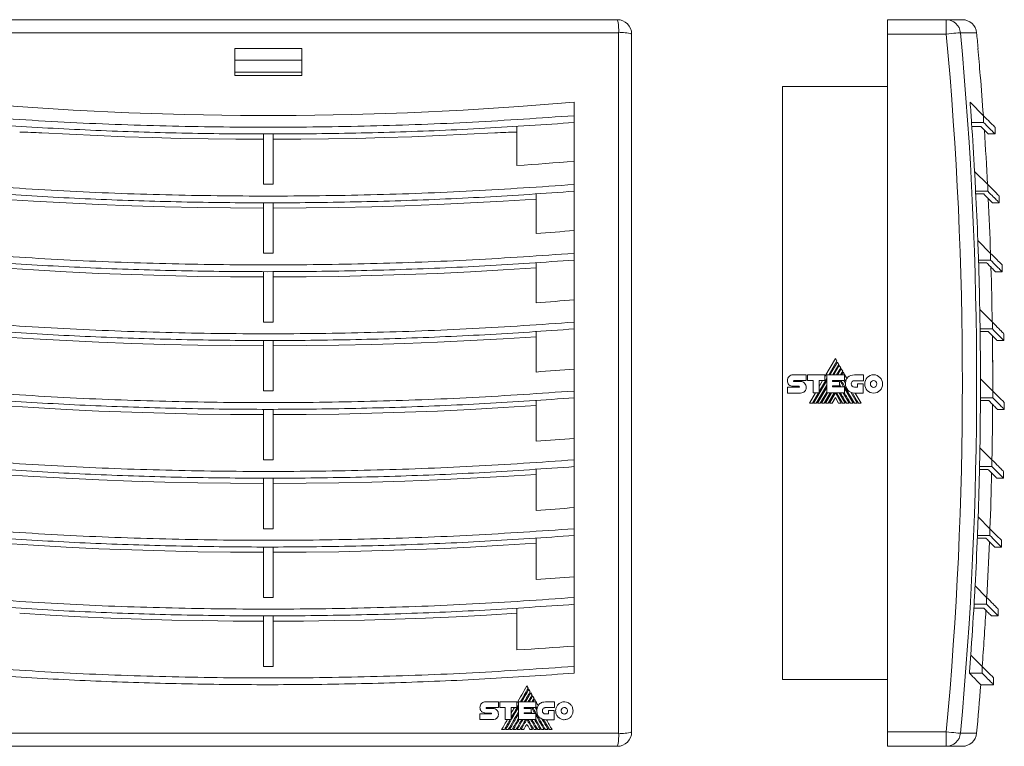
# Model space of a CAD drawing. Header units: millimetres. Extents: x 45 to 362, y 43 to 277.
# Tile 5 of 5: x 156 to 362, y 125 to 277. Entities that reach past the tile are written whole.
import ezdxf

# ---------------------------------------------------------------- set-up
doc = ezdxf.new("R2010")
doc.units = ezdxf.units.MM
doc.linetypes.add('PHANTOM', pattern=[12.7, 6.35, -1.27, 1.27, -1.27, 1.27, -1.27])
doc.layers.add('___VS___', color=7, linetype='Continuous', lineweight=15)

msp = doc.modelspace()

# ---------------------------------------------------------------- linework, layer by layer
at = {"color": 7, "linetype": 'Continuous', "lineweight": 15}
for p, q in [((135.32, 276.69), (281.32, 276.69)), ((337.85, 276.69), (350.13, 276.69)), ((337.85, 273.69), (337.85, 276.69)), ((350.13, 273.69), (350.13, 276.69)), ((350.13, 276.69), (353.5, 276.69)), ((281.6, 273.97), (135.05, 273.97)), ((281.6, 127.42), (281.6, 273.97)), ((284.32, 273.69), (284.32, 127.69)), ((350.13, 273.69), (337.85, 273.69)), ((337.85, 273.69), (337.85, 127.69)), ((215.32, 270.69), (201.32, 270.69)), ((201.32, 270.69), (201.32, 265.04)), ((215.32, 265.04), (215.32, 270.69)), ((356.78, 270.69), (356.75, 270.69)), ((201.32, 268.19), (215.32, 268.19)), ((215.32, 265.69), (201.32, 265.69)), ((315.85, 262.69), (337.85, 262.69)), ((315.85, 138.69), (315.85, 262.69)), ((272.32, 259.42), (272.32, 256.61)), ((355.12, 259.42), (357.93, 256.61)), ((272.32, 256.61), (272.32, 255.18)), ((357.93, 256.61), (357.93, 255.2)), ((260.32, 254.4), (260.32, 246.16)), ((272.32, 244.96), (272.32, 255.21)), ((357.93, 255.2), (355.42, 255.2)), ((360.34, 252.78), (360.34, 254.2)), ((207.32, 252.83), (207.32, 242.25)), ((209.32, 242.25), (209.32, 252.82)), ((358.92, 252.78), (360.34, 252.78)), ((272.32, 244.96), (272.32, 242.21)), ((356.05, 244.96), (358.8, 242.21)), ((272.32, 242.21), (272.32, 240.8)), ((358.8, 242.21), (358.8, 240.8)), ((264.32, 240.23), (264.32, 231.96)), ((272.32, 230.5), (272.32, 240.8)), ((358.8, 240.8), (356.27, 240.8)), ((356.3, 240.23), (357.96, 240.23)), ((361.22, 238.38), (361.22, 239.8)), ((207.32, 238.43), (207.32, 227.84)), ((209.32, 227.84), (209.32, 238.43)), ((359.75, 238.38), (361.22, 238.38)), ((272.32, 230.5), (272.32, 227.81)), ((356.73, 230.5), (359.42, 227.81)), ((272.32, 227.81), (272.32, 226.4)), ((359.42, 227.81), (359.42, 226.4)), ((264.32, 225.83), (264.32, 217.48)), ((272.32, 216.04), (272.32, 226.4)), ((359.42, 226.4), (356.87, 226.4)), ((356.89, 225.83), (358.57, 225.83)), ((361.83, 223.98), (361.83, 225.4)), ((207.32, 224.03), (207.32, 213.43)), ((209.32, 213.43), (209.32, 224.03)), ((360.37, 223.98), (361.83, 223.98)), ((272.32, 216.04), (272.32, 213.41)), ((357.13, 216.04), (359.77, 213.41)), ((272.32, 213.41), (272.32, 212)), ((359.77, 213.41), (359.77, 212)), ((264.32, 211.43), (264.32, 202.99)), ((272.32, 201.59), (272.32, 212)), ((359.77, 212), (357.2, 212)), ((357.21, 211.43), (358.92, 211.43)), ((362.18, 209.58), (362.18, 211)), ((207.32, 209.63), (207.32, 199.03)), ((209.32, 199.03), (209.32, 209.63)), ((360.72, 209.58), (362.18, 209.58)), ((326.93, 205.8), (324.75, 202.03)), ((325.55, 202.4), (327.22, 205.3)), ((327.35, 205.08), (325.81, 202.4)), ((326.38, 202.4), (327.64, 204.59)), ((327.76, 204.36), (326.63, 202.4)), ((327.22, 205.3), (326.93, 205.8)), ((327.64, 204.59), (327.35, 205.08)), ((328.05, 203.87), (327.76, 204.36)), ((318.1, 202.42), (320.84, 202.42)), ((320.84, 202.42), (320.84, 201.2)), ((321.11, 201.2), (321.11, 202.41)), ((321.11, 202.41), (324.75, 202.41)), ((324.75, 202.41), (324.75, 201.21)), ((325.12, 198.64), (325.12, 202.4)), ((325.12, 202.4), (328.84, 202.4)), ((327.2, 202.4), (328.05, 203.87)), ((328.18, 203.65), (327.46, 202.4)), ((328.04, 202.4), (328.47, 203.14)), ((328.47, 203.14), (328.18, 203.65)), ((328.59, 202.93), (328.29, 202.4)), ((329.35, 201.61), (328.59, 202.93)), ((328.84, 202.4), (328.84, 201.19)), ((330.91, 202.39), (332.82, 202.39)), ((332.82, 202.39), (332.82, 201.17)), ((272.32, 201.59), (272.32, 199.01)), ((316.9, 201.19), (316.9, 201.19)), ((316.9, 199.79), (319.31, 199.79)), ((319.31, 200), (318.11, 200)), ((318.26, 201.2), (320.84, 201.2)), ((318.27, 201.01), (319.66, 201.01)), ((322.3, 201.2), (321.11, 201.2)), ((322.3, 198.64), (322.3, 201.2)), ((322.38, 196.46), (325.12, 201.21)), ((322.95, 196.46), (325.12, 200.23)), ((323.21, 196.46), (325.12, 199.78)), ((323.54, 198.92), (325.12, 201.66)), ((324.75, 201.21), (323.54, 201.21)), ((323.54, 198.64), (323.54, 201.21)), ((324.28, 201.21), (323.54, 199.93)), ((326.35, 201.19), (328.84, 201.19)), ((326.35, 201.19), (326.35, 200.99)), ((326.35, 200.99), (327.83, 200.99)), ((326.35, 200.07), (327.83, 200.07)), ((326.35, 200.07), (326.35, 199.88)), ((326.35, 199.88), (328.82, 199.88)), ((326.58, 199.88), (326.68, 200.07)), ((326.64, 200.99), (326.76, 201.19)), ((326.83, 199.88), (326.94, 200.07)), ((327.22, 200.99), (327.33, 201.19)), ((327.47, 200.99), (327.58, 201.19)), ((327.73, 200.07), (327.84, 199.88)), ((327.83, 200.99), (327.83, 200.07)), ((328.04, 200.97), (328.16, 201.19)), ((328.04, 200.97), (328.67, 199.88)), ((328.74, 201.19), (329.06, 200.63)), ((328.82, 198.64), (328.82, 199.88)), ((332.82, 201.17), (330.91, 201.17)), ((330.91, 199.8), (331.57, 199.8)), ((331.57, 199.8), (331.57, 200.53)), ((331.57, 200.53), (332.78, 200.53)), ((332.78, 200.53), (332.78, 198.58)), ((357.28, 201.59), (359.86, 199.01)), ((272.32, 199.01), (272.32, 197.6)), ((319.66, 198.59), (316.9, 198.59)), ((322.79, 198.64), (321.54, 196.46)), ((322.12, 196.46), (323.38, 198.64)), ((322.3, 198.64), (323.54, 198.64)), ((323.77, 196.46), (325.12, 198.8)), ((324.03, 196.46), (325.28, 198.64)), ((324.6, 196.46), (325.86, 198.64)), ((324.86, 196.46), (326.11, 198.64)), ((325.12, 198.64), (328.82, 198.64)), ((325.42, 196.46), (326.69, 198.64)), ((325.68, 196.46), (326.93, 198.62)), ((328.17, 196.46), (326.93, 198.62)), ((328.43, 196.46), (327.17, 198.64)), ((327.73, 198.64), (328.99, 196.46)), ((328.56, 198.64), (329.82, 196.46)), ((328.82, 199.63), (330.65, 196.46)), ((330.14, 198.75), (331.47, 196.46)), ((332.78, 198.58), (330.92, 198.58)), ((332.33, 196.46), (331.1, 198.58)), ((359.86, 199.01), (359.86, 197.6)), ((264.32, 197.03), (264.32, 188.52)), ((272.32, 187.14), (272.32, 197.6)), ((326.93, 197.63), (326.24, 196.46)), ((326.93, 197.63), (327.61, 196.46)), ((357.27, 197.03), (359.01, 197.03)), ((359.86, 197.6), (357.28, 197.6)), ((362.27, 195.18), (362.27, 196.6)), ((207.32, 195.23), (207.32, 184.62)), ((209.32, 184.62), (209.32, 195.23)), ((360.81, 195.18), (362.27, 195.18)), ((272.32, 187.14), (272.32, 184.61)), ((357.17, 187.14), (359.69, 184.61)), ((272.32, 184.61), (272.32, 183.2)), ((359.69, 184.61), (359.69, 183.2)), ((264.32, 182.63), (264.32, 174.04)), ((272.32, 172.68), (272.32, 183.2)), ((357.08, 182.63), (358.85, 182.63)), ((359.69, 183.2), (357.09, 183.2)), ((362.11, 180.78), (362.11, 182.2)), ((207.32, 180.83), (207.32, 170.21)), ((209.32, 170.21), (209.32, 180.83)), ((360.64, 180.78), (362.11, 180.78)), ((272.32, 172.68), (272.32, 170.21)), ((356.79, 172.68), (359.27, 170.21)), ((272.32, 170.21), (272.32, 168.8)), ((359.27, 170.21), (359.27, 168.8)), ((264.32, 168.23), (264.32, 159.57)), ((272.32, 158.24), (272.32, 168.8)), ((356.62, 168.23), (358.42, 168.23)), ((359.27, 168.8), (356.64, 168.8)), ((361.68, 166.38), (361.68, 167.8)), ((207.32, 166.43), (207.32, 155.8)), ((209.32, 155.8), (209.32, 166.43)), ((360.22, 166.38), (361.68, 166.38)), ((272.32, 158.24), (272.32, 155.81)), ((356.15, 158.24), (358.58, 155.81)), ((272.32, 155.81), (272.32, 154.4)), ((358.58, 155.81), (358.58, 154.4)), ((260.32, 153.57), (260.32, 144.85)), ((272.32, 143.79), (272.32, 154.4)), ((355.89, 153.57), (357.99, 153.57)), ((358.58, 154.4), (355.94, 154.4)), ((360.99, 151.98), (360.99, 153.4)), ((207.32, 152.03), (207.32, 141.39)), ((209.32, 141.39), (209.32, 152.03)), ((359.56, 151.98), (360.99, 151.98)), ((272.32, 143.79), (272.32, 141.41)), ((355.25, 143.79), (357.63, 141.41)), ((272.32, 141.41), (272.32, 140)), ((357.63, 141.41), (357.63, 140)), ((315.85, 138.69), (337.85, 138.69)), ((357.63, 140), (354.97, 140)), ((360.04, 137.58), (360.04, 139)), ((357.34, 137.58), (360.04, 137.58)), ((256.45, 134.02), (253.77, 134.02)), ((256.45, 132.82), (256.45, 134.02)), ((256.72, 134.01), (256.72, 132.82)), ((260.28, 134.01), (256.72, 134.01)), ((260.28, 132.83), (260.28, 134.01)), ((260.64, 134), (260.64, 130.32)), ((264.27, 134), (260.64, 134)), ((263.73, 134), (264.03, 134.51)), ((264.27, 132.81), (264.27, 134)), ((268.16, 133.99), (266.3, 133.99)), ((268.16, 132.8), (268.16, 133.99)), ((252.6, 132.81), (252.6, 132.81)), ((253.93, 132.82), (256.45, 132.82)), ((255.29, 132.63), (253.93, 132.63)), ((256.72, 132.82), (257.87, 132.82)), ((257.87, 132.82), (257.87, 130.32)), ((259.09, 132.83), (260.28, 132.83)), ((259.09, 130.32), (259.09, 132.83)), ((261.84, 132.61), (261.84, 132.81)), ((261.84, 132.81), (264.27, 132.81)), ((263.29, 132.61), (261.84, 132.61)), ((263.29, 131.71), (263.29, 132.61)), ((263.29, 131.99), (263.55, 131.53)), ((264.27, 133.09), (264.54, 132.63)), ((264.77, 133.22), (264.54, 132.64)), ((266.3, 132.8), (268.16, 132.8)), ((266.94, 132.16), (266.94, 131.45)), ((268.12, 132.16), (266.94, 132.16)), ((268.12, 130.26), (268.12, 132.16)), ((252.6, 131.45), (252.6, 130.27)), ((254.95, 131.45), (252.6, 131.45)), ((252.6, 130.27), (255.29, 130.27)), ((253.78, 131.65), (254.95, 131.65)), ((257.87, 130.32), (259.09, 130.32)), ((260.64, 130.32), (264.25, 130.32)), ((261.84, 131.71), (263.29, 131.71)), ((261.84, 131.53), (261.84, 131.71)), ((264.25, 131.53), (261.84, 131.53)), ((264.25, 130.32), (264.25, 131.53)), ((265.89, 130.31), (267.12, 128.19)), ((266.94, 131.45), (266.3, 131.45)), ((266.31, 130.26), (268.12, 130.26)), ((257.7, 128.19), (257.13, 128.19)), ((258.51, 128.19), (257.95, 128.19)), ((259.31, 128.19), (258.76, 128.19)), ((260.12, 128.19), (259.57, 128.19)), ((260.93, 128.19), (260.38, 128.19)), ((261.73, 128.19), (261.18, 128.19)), ((263.62, 128.19), (263.07, 128.19)), ((264.42, 128.19), (263.87, 128.19)), ((265.23, 128.19), (264.68, 128.19)), ((266.04, 128.19), (265.48, 128.19)), ((266.84, 128.19), (266.29, 128.19)), ((267.68, 128.19), (267.12, 128.19)), ((135.05, 127.42), (281.6, 127.42)), ((337.85, 127.69), (350.13, 127.69)), ((337.85, 124.69), (337.85, 127.69)), ((350.13, 124.69), (350.13, 127.69)), ((281.32, 124.69), (135.32, 124.69)), ((350.13, 124.69), (337.85, 124.69)), ((353.5, 124.69), (350.13, 124.69))]:
    msp.add_line(p, q, dxfattribs=at)
at = {"color": 8, "linetype": 'Continuous', "lineweight": 15}
for p, q in [((356.48, 273.97), (353.11, 273.97)), ((353.11, 127.42), (356.48, 127.42))]:
    msp.add_line(p, q, dxfattribs=at)
at = {"color": 7, "linetype": 'Continuous', "lineweight": 15, "flags": 128}
for points in [[(353.11, 273.97), (353.01, 273.96), (352.81, 273.94), (352.52, 273.91), (352.15, 273.88), (351.71, 273.84), (351.21, 273.79), (350.68, 273.74), (350.13, 273.69)], [(201.32, 265.04), (203.07, 265.04), (204.82, 265.04), (206.57, 265.04), (208.32, 265.04), (210.07, 265.04), (211.82, 265.04), (213.57, 265.04), (215.32, 265.04)], [(357.22, 265.04), (357.24, 265.04), (357.25, 265.04), (357.25, 265.04), (357.25, 265.04)], [(272.32, 259.42), (260.73, 258.51), (249.11, 257.77), (237.47, 257.22), (225.82, 256.86), (214.15, 256.67), (202.49, 256.67), (190.83, 256.86), (179.17, 257.22), (167.53, 257.77), (155.91, 258.51), (144.32, 259.42)], [(357.34, 254.37), (357.33, 254.37), (356.02, 254.37), (355.47, 254.37)], [(160.92, 253.03), (166.71, 252.72), (172.51, 252.45), (178.3, 252.22), (184.1, 252.02), (189.91, 251.87), (195.71, 251.77), (201.52, 251.7), (207.32, 251.67)], [(209.32, 251.67), (215.13, 251.7), (220.93, 251.77), (226.74, 251.87), (232.54, 252.02), (238.34, 252.22), (244.14, 252.45), (249.93, 252.72), (255.72, 253.03)], [(272.32, 247.09), (270.82, 246.96), (269.32, 246.84), (267.82, 246.72), (266.32, 246.6), (264.82, 246.49), (263.32, 246.37), (261.82, 246.27), (260.32, 246.16)], [(207.32, 242.25), (207.57, 242.25), (207.82, 242.25), (208.07, 242.25), (208.32, 242.25), (208.57, 242.25), (208.82, 242.25), (209.07, 242.25), (209.32, 242.25)], [(152.32, 239.17), (159.18, 238.74), (166.04, 238.35), (172.91, 238.03), (179.79, 237.76), (186.67, 237.55), (193.55, 237.4), (200.44, 237.31), (207.32, 237.27)], [(209.32, 237.27), (216.21, 237.31), (223.09, 237.4), (229.97, 237.55), (236.85, 237.76), (243.73, 238.03), (250.6, 238.35), (257.46, 238.74), (264.32, 239.17)], [(272.32, 232.59), (271.32, 232.51), (270.32, 232.42), (269.32, 232.34), (268.32, 232.26), (267.32, 232.19), (266.32, 232.11), (265.32, 232.03), (264.32, 231.96)], [(207.32, 227.84), (207.57, 227.84), (207.82, 227.84), (208.07, 227.84), (208.32, 227.84), (208.57, 227.84), (208.82, 227.84), (209.07, 227.84), (209.32, 227.84)], [(152.32, 224.77), (159.18, 224.34), (166.04, 223.95), (172.91, 223.63), (179.79, 223.36), (186.67, 223.15), (193.55, 223), (200.44, 222.91), (207.32, 222.87)], [(209.32, 222.87), (216.21, 222.91), (223.09, 223), (229.97, 223.15), (236.85, 223.36), (243.73, 223.63), (250.6, 223.95), (257.46, 224.34), (264.32, 224.77)], [(272.32, 218.09), (271.32, 218.01), (270.32, 217.93), (269.32, 217.85), (268.32, 217.77), (267.32, 217.7), (266.32, 217.62), (265.32, 217.55), (264.32, 217.48)], [(207.32, 213.43), (207.57, 213.43), (207.82, 213.43), (208.07, 213.43), (208.32, 213.43), (208.57, 213.43), (208.82, 213.43), (209.07, 213.43), (209.32, 213.43)], [(152.32, 210.37), (159.18, 209.94), (166.04, 209.55), (172.91, 209.23), (179.79, 208.96), (186.67, 208.75), (193.55, 208.6), (200.44, 208.51), (207.32, 208.47)], [(209.32, 208.47), (216.21, 208.51), (223.09, 208.6), (229.97, 208.75), (236.85, 208.96), (243.73, 209.23), (250.6, 209.55), (257.46, 209.94), (264.32, 210.37)], [(272.32, 203.6), (271.32, 203.52), (270.32, 203.44), (269.32, 203.36), (268.32, 203.29), (267.32, 203.21), (266.32, 203.14), (265.32, 203.07), (264.32, 202.99)], [(207.32, 199.03), (207.57, 199.03), (207.82, 199.03), (208.07, 199.03), (208.32, 199.03), (208.57, 199.03), (208.82, 199.03), (209.07, 199.03), (209.32, 199.03)], [(331.75, 196.46), (331.37, 197.12), (331.01, 197.74), (330.74, 198.2), (330.49, 198.63)], [(152.32, 195.97), (159.18, 195.54), (166.04, 195.15), (172.91, 194.83), (179.79, 194.56), (186.67, 194.35), (193.55, 194.2), (200.44, 194.11), (207.32, 194.07)], [(209.32, 194.07), (216.21, 194.11), (223.09, 194.2), (229.97, 194.35), (236.85, 194.56), (243.73, 194.83), (250.6, 195.15), (257.46, 195.54), (264.32, 195.97)], [(272.32, 189.11), (271.32, 189.03), (270.32, 188.96), (269.32, 188.88), (268.32, 188.8), (267.32, 188.73), (266.32, 188.66), (265.32, 188.59), (264.32, 188.52)], [(207.32, 184.62), (207.57, 184.62), (207.82, 184.62), (208.07, 184.62), (208.32, 184.62), (208.57, 184.62), (208.82, 184.62), (209.07, 184.62), (209.32, 184.62)], [(152.32, 181.57), (159.18, 181.14), (166.04, 180.75), (172.91, 180.43), (179.79, 180.16), (186.67, 179.95), (193.55, 179.8), (200.44, 179.71), (207.32, 179.67)], [(209.32, 179.67), (216.21, 179.71), (223.09, 179.8), (229.97, 179.95), (236.85, 180.16), (243.73, 180.43), (250.6, 180.75), (257.46, 181.14), (264.32, 181.57)], [(272.32, 174.63), (271.32, 174.55), (270.32, 174.47), (269.32, 174.4), (268.32, 174.32), (267.32, 174.25), (266.32, 174.18), (265.32, 174.11), (264.32, 174.04)], [(207.32, 170.21), (207.57, 170.21), (207.82, 170.21), (208.07, 170.21), (208.32, 170.21), (208.57, 170.21), (208.82, 170.21), (209.07, 170.21), (209.32, 170.21)], [(152.32, 167.17), (159.18, 166.74), (166.04, 166.35), (172.91, 166.03), (179.79, 165.76), (186.67, 165.55), (193.55, 165.4), (200.44, 165.31), (207.32, 165.27)], [(209.32, 165.27), (216.21, 165.31), (223.09, 165.4), (229.97, 165.55), (236.85, 165.76), (243.73, 166.03), (250.6, 166.35), (257.46, 166.74), (264.32, 167.17)], [(272.32, 160.15), (271.32, 160.07), (270.32, 159.99), (269.32, 159.92), (268.32, 159.85), (267.32, 159.78), (266.32, 159.71), (265.32, 159.64), (264.32, 159.57)], [(207.32, 155.8), (207.57, 155.8), (207.82, 155.8), (208.07, 155.8), (208.32, 155.8), (208.57, 155.8), (208.82, 155.8), (209.07, 155.8), (209.32, 155.8)], [(156.32, 152.51), (162.68, 152.13), (169.05, 151.8), (175.42, 151.53), (181.8, 151.3), (188.17, 151.11), (194.56, 150.98), (200.94, 150.9), (207.32, 150.87)], [(209.32, 150.87), (215.7, 150.9), (222.09, 150.98), (228.47, 151.11), (234.85, 151.3), (241.22, 151.53), (247.59, 151.8), (253.96, 152.13), (260.32, 152.51)], [(272.32, 145.67), (270.82, 145.56), (269.32, 145.45), (267.82, 145.34), (266.32, 145.24), (264.82, 145.13), (263.32, 145.04), (261.82, 144.94), (260.32, 144.85)], [(207.32, 141.39), (207.57, 141.39), (207.82, 141.39), (208.07, 141.39), (208.32, 141.39), (208.57, 141.39), (208.82, 141.39), (209.07, 141.39), (209.32, 141.39)], [(260.28, 133.63), (260.54, 134.09), (260.81, 134.55), (261.07, 135.01), (261.34, 135.48), (261.61, 135.94), (261.87, 136.4), (262.14, 136.86), (262.41, 137.32)], [(262.69, 136.83), (262.48, 136.48), (262.28, 136.12), (262.08, 135.77), (261.87, 135.42), (261.67, 135.06), (261.46, 134.71), (261.26, 134.35), (261.06, 134)], [(261.31, 134), (261.5, 134.33), (261.69, 134.65), (261.87, 134.98), (262.06, 135.31), (262.25, 135.63), (262.44, 135.96), (262.63, 136.28), (262.82, 136.61)], [(263.09, 136.13), (262.94, 135.86), (262.79, 135.6), (262.63, 135.33), (262.48, 135.07), (262.33, 134.8), (262.17, 134.53), (262.02, 134.27), (261.86, 134)], [(262.41, 137.32), (262.44, 137.26), (262.48, 137.2), (262.51, 137.14), (262.55, 137.07), (262.58, 137.01), (262.62, 136.95), (262.65, 136.89), (262.69, 136.83)], [(262.82, 136.61), (262.85, 136.55), (262.89, 136.49), (262.92, 136.43), (262.95, 136.37), (262.99, 136.31), (263.02, 136.25), (263.06, 136.19), (263.09, 136.13)], [(262.12, 134), (262.25, 134.24), (262.39, 134.48), (262.53, 134.72), (262.67, 134.96), (262.8, 135.2), (262.94, 135.44), (263.08, 135.67), (263.22, 135.91)], [(263.5, 135.43), (263.4, 135.25), (263.29, 135.07), (263.19, 134.89), (263.09, 134.72), (262.98, 134.54), (262.88, 134.36), (262.78, 134.18), (262.67, 134)], [(262.92, 134), (263.01, 134.15), (263.1, 134.3), (263.19, 134.46), (263.27, 134.61), (263.36, 134.76), (263.45, 134.91), (263.54, 135.06), (263.62, 135.21)], [(263.22, 135.91), (263.25, 135.85), (263.29, 135.79), (263.32, 135.73), (263.36, 135.67), (263.39, 135.61), (263.43, 135.55), (263.46, 135.49), (263.5, 135.43)], [(263.91, 134.72), (263.85, 134.63), (263.8, 134.54), (263.75, 134.45), (263.7, 134.36), (263.65, 134.27), (263.59, 134.18), (263.54, 134.09), (263.49, 134)], [(263.62, 135.21), (263.66, 135.15), (263.69, 135.09), (263.73, 135.03), (263.77, 134.97), (263.8, 134.91), (263.84, 134.85), (263.87, 134.78), (263.91, 134.72)], [(264.03, 134.51), (264.12, 134.35), (264.22, 134.19), (264.31, 134.03), (264.4, 133.87), (264.5, 133.71), (264.59, 133.54), (264.68, 133.38), (264.77, 133.22)], [(257.95, 128.19), (258.29, 128.77), (258.62, 129.35), (258.96, 129.93), (259.29, 130.51), (259.63, 131.09), (259.97, 131.67), (260.3, 132.25), (260.64, 132.83)], [(260.64, 131.87), (260.37, 131.41), (260.1, 130.95), (259.84, 130.49), (259.57, 130.03), (259.31, 129.57), (259.04, 129.11), (258.77, 128.65), (258.51, 128.19)], [(260.64, 133.27), (260.44, 132.94), (260.25, 132.6), (260.06, 132.27), (259.86, 131.93), (259.67, 131.6), (259.48, 131.26), (259.28, 130.93), (259.09, 130.59)], [(259.09, 131.58), (259.18, 131.74), (259.27, 131.89), (259.36, 132.05), (259.45, 132.2), (259.54, 132.36), (259.63, 132.52), (259.72, 132.67), (259.81, 132.83)], [(261.99, 132.81), (261.97, 132.79), (261.96, 132.76), (261.94, 132.74), (261.93, 132.71), (261.91, 132.69), (261.9, 132.66), (261.89, 132.64), (261.87, 132.61)], [(262.12, 132.61), (262.14, 132.64), (262.15, 132.66), (262.16, 132.69), (262.18, 132.71), (262.19, 132.74), (262.21, 132.76), (262.22, 132.79), (262.23, 132.81)], [(262.8, 132.81), (262.79, 132.79), (262.77, 132.76), (262.76, 132.74), (262.74, 132.71), (262.73, 132.69), (262.71, 132.66), (262.7, 132.64), (262.69, 132.61)], [(262.93, 132.61), (262.95, 132.64), (262.96, 132.66), (262.97, 132.69), (262.99, 132.71), (263, 132.74), (263.02, 132.76), (263.03, 132.79), (263.05, 132.81)], [(263.61, 132.81), (263.6, 132.78), (263.58, 132.76), (263.56, 132.73), (263.55, 132.7), (263.53, 132.68), (263.52, 132.65), (263.5, 132.62), (263.49, 132.6)], [(263.49, 132.6), (263.56, 132.47), (263.64, 132.33), (263.72, 132.2), (263.8, 132.07), (263.87, 131.93), (263.95, 131.8), (264.03, 131.67), (264.1, 131.53)], [(264.17, 132.81), (264.21, 132.74), (264.25, 132.67), (264.29, 132.6), (264.33, 132.54), (264.37, 132.47), (264.41, 132.4), (264.45, 132.33), (264.49, 132.26)], [(257.13, 128.19), (257.28, 128.46), (257.44, 128.72), (257.59, 128.99), (257.75, 129.25), (257.9, 129.52), (258.05, 129.79), (258.21, 130.05), (258.36, 130.32)], [(258.93, 130.32), (258.78, 130.05), (258.62, 129.79), (258.47, 129.52), (258.32, 129.25), (258.16, 128.99), (258.01, 128.72), (257.85, 128.46), (257.7, 128.19)], [(258.76, 128.19), (259, 128.59), (259.23, 129), (259.47, 129.41), (259.7, 129.81), (259.93, 130.22), (260.17, 130.62), (260.4, 131.03), (260.64, 131.44)], [(260.64, 130.48), (260.47, 130.19), (260.31, 129.9), (260.14, 129.62), (259.98, 129.33), (259.81, 129.05), (259.64, 128.76), (259.48, 128.47), (259.31, 128.19)], [(259.57, 128.19), (259.72, 128.46), (259.87, 128.72), (260.03, 128.99), (260.18, 129.25), (260.33, 129.52), (260.49, 129.79), (260.64, 130.05), (260.8, 130.32)], [(261.36, 130.32), (261.2, 130.05), (261.05, 129.79), (260.89, 129.52), (260.74, 129.25), (260.58, 128.99), (260.43, 128.72), (260.28, 128.46), (260.12, 128.19)], [(260.38, 128.19), (260.53, 128.46), (260.68, 128.72), (260.84, 128.99), (260.99, 129.25), (261.14, 129.52), (261.3, 129.79), (261.45, 130.05), (261.61, 130.32)], [(262.17, 130.32), (262.01, 130.05), (261.86, 129.79), (261.7, 129.52), (261.55, 129.25), (261.39, 128.99), (261.24, 128.72), (261.09, 128.46), (260.93, 128.19)], [(261.18, 128.19), (261.34, 128.45), (261.49, 128.72), (261.64, 128.98), (261.79, 129.25), (261.94, 129.51), (262.1, 129.77), (262.25, 130.04), (262.4, 130.3)], [(262.16, 131.71), (262.15, 131.69), (262.14, 131.67), (262.13, 131.65), (262.11, 131.62), (262.1, 131.6), (262.09, 131.58), (262.07, 131.56), (262.06, 131.53)], [(262.31, 131.53), (262.32, 131.56), (262.33, 131.58), (262.35, 131.6), (262.36, 131.62), (262.37, 131.65), (262.39, 131.67), (262.4, 131.69), (262.41, 131.71)], [(262.4, 130.3), (262.55, 130.04), (262.71, 129.77), (262.86, 129.51), (263.01, 129.25), (263.16, 128.98), (263.32, 128.72), (263.47, 128.45), (263.62, 128.19)], [(263.87, 128.19), (263.72, 128.46), (263.56, 128.72), (263.41, 128.99), (263.26, 129.25), (263.1, 129.52), (262.95, 129.79), (262.79, 130.05), (262.64, 130.32)], [(263.19, 131.71), (263.2, 131.69), (263.21, 131.67), (263.23, 131.65), (263.24, 131.62), (263.25, 131.6), (263.27, 131.58), (263.28, 131.56), (263.29, 131.53)], [(263.19, 130.32), (263.34, 130.05), (263.5, 129.79), (263.65, 129.52), (263.81, 129.25), (263.96, 128.99), (264.12, 128.72), (264.27, 128.46), (264.42, 128.19)], [(264, 130.32), (264.15, 130.05), (264.3, 129.79), (264.46, 129.52), (264.61, 129.25), (264.77, 128.99), (264.92, 128.72), (265.07, 128.46), (265.23, 128.19)], [(264.25, 131.28), (264.47, 130.9), (264.7, 130.51), (264.92, 130.12), (265.14, 129.74), (265.37, 129.35), (265.59, 128.96), (265.81, 128.58), (266.04, 128.19)], [(265.55, 130.43), (265.71, 130.15), (265.87, 129.87), (266.03, 129.59), (266.2, 129.31), (266.36, 129.03), (266.52, 128.75), (266.68, 128.47), (266.84, 128.19)], [(266.48, 130.26), (266.63, 130), (266.78, 129.74), (266.93, 129.49), (267.08, 129.23), (267.23, 128.97), (267.38, 128.71), (267.53, 128.45), (267.68, 128.19)], [(262.4, 129.34), (262.32, 129.19), (262.23, 129.05), (262.15, 128.91), (262.07, 128.76), (261.98, 128.62), (261.9, 128.48), (261.82, 128.33), (261.73, 128.19)], [(263.07, 128.19), (262.98, 128.33), (262.9, 128.48), (262.82, 128.62), (262.73, 128.76), (262.65, 128.91), (262.57, 129.05), (262.48, 129.19), (262.4, 129.34)], [(353.11, 127.42), (353.01, 127.43), (352.81, 127.44), (352.52, 127.47), (352.15, 127.5), (351.71, 127.55), (351.21, 127.59), (350.68, 127.64), (350.13, 127.69)]]:
    msp.add_lwpolyline(points, dxfattribs=at)
at = {"color": 7, "linetype": 'Continuous', "lineweight": 15}
for centre, radius, start, end in [((274.22, 274.6), 7.4, 355.0918, 16.4233), ((281.32, 273.69), 3, 0, 90), ((350.13, 273.7), 2.99, 5.12, 89.8928), ((353.5, 273.69), 3, 5.2553, 90), ((282.23, 266.59), 7.4, 73.5766, 94.9082), ((-440.15, 200.69), 796.64, 354.72247, 5.27753), ((-440.15, 200.69), 800, 5.0198, 5.25529), ((-440.15, 200.69), 793.65, 354.72247, 5.27753), ((-440.15, 200.69), 799.97, 4.61399, 5.01999), ((-440.15, 200.69), 800, 4.01108, 4.61369), ((-440.15, 200.69), 797.44, 3.91923, 4.22356), ((-440.15, 200.69), 797.44, 3.1823, 3.91923), ((-440.15, 200.69), 800, 2.9775, 3.79323), ((-440.15, 200.69), 800, 2.97745, 3.79318), ((208.32, 1702.26), 1450, 267.94481, 268.12678), ((208.32, 1702.26), 1450, 271.87322, 272.05519), ((-440.15, 200.69), 797.44, 2.88275, 3.1823), ((-440.15, 200.69), 797.44, 2.14228, 2.88275), ((-440.15, 200.69), 800, 1.94473, 2.76391), ((-440.15, 200.69), 800, 1.94478, 2.76396), ((-440.15, 200.69), 797.44, 1.84722, 2.14228), ((-440.15, 200.69), 797.44, 1.10313, 1.84722), ((-440.15, 200.69), 800, 0.91261, 1.73533), ((-440.15, 200.69), 800, 0.91265, 1.73538), ((-440.15, 200.69), 797.44, 0.81228, 1.10313), ((-440.15, 200.69), 797.44, 0.06449, 0.81228), ((-440.15, 200.69), 800, 0, 0.70711), ((-440.15, 200.69), 800, 359.88078, 0.70716), ((330.92, 200.45), 1.87, 174.6401, 270), ((331.14, 200.54), 2.08, 149.0381, 166.8386), ((-440.15, 200.69), 797.44, 359.77761, 0.06449), ((-440.15, 200.69), 800, 359.88073, 0), ((-440.15, 200.69), 797.44, 359.02602, 359.77761), ((-440.15, 200.69), 800, 358.84883, 359.67898), ((-440.15, 200.69), 800, 358.84878, 359.67894), ((-440.15, 200.69), 797.44, 358.74287, 359.02602), ((-440.15, 200.69), 797.44, 357.98735, 358.74287), ((-440.15, 200.69), 800, 357.81642, 358.65049), ((-440.15, 200.69), 800, 357.81646, 358.65053), ((-440.15, 200.69), 797.44, 357.70772, 357.98735), ((-440.15, 200.69), 797.44, 356.94814, 357.70772), ((-440.15, 200.69), 800, 356.7833, 357.62145), ((-440.15, 200.69), 800, 356.78334, 357.62149), ((-440.15, 200.69), 797.44, 356.67182, 356.94814), ((-440.15, 200.69), 797.44, 355.90804, 356.67182), ((-440.15, 200.69), 800, 355.74911, 356.5915), ((-440.15, 200.69), 800, 355.74915, 356.59154), ((-440.15, 200.69), 797.44, 355.63483, 355.90804), ((-440.15, 200.69), 800, 354.74471, 355.47866), ((281.32, 127.69), 3, 270, 0), ((274.22, 126.78), 7.4, 343.5766, 4.9083), ((282.23, 134.79), 7.4, 265.0917, 286.4234), ((350.13, 127.68), 2.99, 270.1069, 354.8801), ((353.5, 127.69), 3, 270, 354.7447)]:
    msp.add_arc(centre, radius, start, end, dxfattribs=at)
for points, knots in [([(272.32, 256.61), (265.23, 256.12), (251.05, 255.15), (229.69, 254.38), (208.32, 254.1), (186.95, 254.38), (165.6, 255.15), (151.41, 256.12), (144.32, 256.61)], [0, 0, 0, 0, 0.166705, 0.333301, 0.5, 0.666701, 0.833297, 1, 1, 1, 1]), ([(360.35, 254.19), (360.29, 254.24), (360.19, 254.35), (359.38, 255.16), (358.41, 256.13), (357.93, 256.61)], [0, 0, 0, 0, 0.333329, 0.666558, 1, 1, 1, 1]), ([(144.32, 255.2), (150.28, 254.78), (162.19, 253.95), (180.11, 253.19), (198.06, 252.78), (216.31, 252.75), (234.83, 253.12), (253.61, 253.88), (266.08, 254.75), (272.32, 255.18)], [0, 0, 0, 0, 0.139965, 0.27998, 0.420021, 0.560061, 0.706744, 0.853391, 1, 1, 1, 1]), ([(358.92, 252.79), (358.92, 252.79), (359.01, 252.7), (358.74, 252.97), (358.2, 253.51), (357.63, 254.08), (357.34, 254.37)], [0, 0, 0, 0, 0.0070054, 0.4099238, 0.7048652, 1, 1, 1, 1]), ([(357.93, 255.2), (358.34, 254.78), (359.17, 253.95), (359.92, 253.2), (360.32, 252.8), (360.3, 252.82), (360.3, 252.82)], [0, 0, 0, 0, 0.279342, 0.558783, 0.838277, 1, 1, 1, 1]), ([(272.32, 242.21), (265.24, 241.73), (251.07, 240.75), (229.72, 239.98), (208.32, 239.7), (186.92, 239.98), (165.57, 240.75), (151.4, 241.73), (144.32, 242.21)], [0, 0, 0, 0, 0.166391, 0.332987, 0.5, 0.667017, 0.833613, 1, 1, 1, 1]), ([(361.22, 239.8), (361.16, 239.85), (361.06, 239.96), (360.25, 240.76), (359.28, 241.73), (358.8, 242.21)], [0, 0, 0, 0, 0.334034, 0.667226, 1, 1, 1, 1]), ([(144.32, 240.8), (150.27, 240.38), (162.18, 239.55), (180.1, 238.79), (198.05, 238.38), (216.31, 238.35), (234.84, 238.73), (253.62, 239.5), (266.09, 240.36), (272.32, 240.8)], [0, 0, 0, 0, 0.139835, 0.279831, 0.419926, 0.560057, 0.70683, 0.853502, 1, 1, 1, 1]), ([(357.96, 240.23), (358.16, 240.02), (358.79, 239.39), (359.46, 238.73), (359.83, 238.36), (359.77, 238.42), (359.75, 238.43)], [0, 0, 0, 0, 0.178326, 0.535016, 0.891705, 1, 1, 1, 1]), ([(358.8, 240.8), (359.22, 240.38), (360.05, 239.55), (360.8, 238.8), (361.19, 238.4), (361.18, 238.42), (361.17, 238.43)], [0, 0, 0, 0, 0.279671, 0.559662, 0.839852, 1, 1, 1, 1]), ([(272.32, 227.81), (265.24, 227.33), (251.07, 226.35), (229.72, 225.58), (208.32, 225.3), (186.92, 225.58), (165.57, 226.35), (151.4, 227.33), (144.32, 227.81)], [0, 0, 0, 0, 0.166391, 0.332987, 0.5, 0.667017, 0.833613, 1, 1, 1, 1]), ([(361.83, 225.4), (361.78, 225.45), (361.67, 225.56), (360.86, 226.36), (359.9, 227.33), (359.42, 227.81)], [0, 0, 0, 0, 0.334034, 0.667226, 1, 1, 1, 1]), ([(144.32, 226.4), (150.27, 225.98), (162.18, 225.15), (180.1, 224.39), (198.05, 223.98), (216.31, 223.95), (234.84, 224.33), (253.62, 225.1), (266.09, 225.96), (272.32, 226.4)], [0, 0, 0, 0, 0.139835, 0.279831, 0.419926, 0.560057, 0.70683, 0.853502, 1, 1, 1, 1]), ([(358.57, 225.83), (358.78, 225.62), (359.4, 224.99), (360.07, 224.33), (360.44, 223.96), (360.38, 224.02), (360.37, 224.03)], [0, 0, 0, 0, 0.178326, 0.535016, 0.891705, 1, 1, 1, 1]), ([(359.42, 226.4), (359.83, 225.98), (360.66, 225.15), (361.41, 224.4), (361.81, 224), (361.79, 224.02), (361.78, 224.03)], [0, 0, 0, 0, 0.279671, 0.559662, 0.839852, 1, 1, 1, 1]), ([(272.32, 213.41), (265.24, 212.93), (251.07, 211.95), (229.72, 211.18), (208.32, 210.9), (186.92, 211.18), (165.57, 211.95), (151.4, 212.93), (144.32, 213.41)], [0, 0, 0, 0, 0.166391, 0.332987, 0.5, 0.667017, 0.833613, 1, 1, 1, 1]), ([(362.18, 211), (362.13, 211.05), (362.02, 211.16), (361.22, 211.96), (360.25, 212.93), (359.77, 213.41)], [0, 0, 0, 0, 0.334034, 0.667226, 1, 1, 1, 1]), ([(144.32, 212), (150.27, 211.58), (162.18, 210.75), (180.1, 209.99), (198.05, 209.58), (216.31, 209.55), (234.84, 209.93), (253.62, 210.7), (266.09, 211.56), (272.32, 212)], [0, 0, 0, 0, 0.139835, 0.279831, 0.419926, 0.560057, 0.70683, 0.853502, 1, 1, 1, 1]), ([(358.92, 211.43), (359.13, 211.22), (359.76, 210.59), (360.42, 209.93), (360.79, 209.56), (360.73, 209.62), (360.72, 209.63)], [0, 0, 0, 0, 0.178326, 0.535016, 0.891705, 1, 1, 1, 1]), ([(359.77, 212), (360.18, 211.58), (361.01, 210.75), (361.76, 210), (362.16, 209.6), (362.14, 209.62), (362.14, 209.63)], [0, 0, 0, 0, 0.279671, 0.559662, 0.839852, 1, 1, 1, 1]), ([(272.32, 199.01), (265.24, 198.53), (251.07, 197.55), (229.72, 196.78), (208.32, 196.5), (186.92, 196.78), (165.57, 197.55), (151.4, 198.53), (144.32, 199.01)], [0, 0, 0, 0, 0.166391, 0.332987, 0.5, 0.667017, 0.833613, 1, 1, 1, 1]), ([(362.27, 196.6), (362.22, 196.65), (362.11, 196.76), (361.31, 197.56), (360.34, 198.53), (359.86, 199.01)], [0, 0, 0, 0, 0.334034, 0.667226, 1, 1, 1, 1]), ([(144.32, 197.6), (150.27, 197.18), (162.18, 196.35), (180.1, 195.59), (198.05, 195.18), (216.31, 195.15), (234.84, 195.53), (253.62, 196.3), (266.09, 197.16), (272.32, 197.6)], [0, 0, 0, 0, 0.139835, 0.279831, 0.419926, 0.560057, 0.70683, 0.853502, 1, 1, 1, 1]), ([(359.01, 197.03), (359.22, 196.82), (359.85, 196.19), (360.51, 195.53), (360.89, 195.16), (360.82, 195.22), (360.81, 195.23)], [0, 0, 0, 0, 0.1783263, 0.5350159, 0.8917051, 1, 1, 1, 1]), ([(359.86, 197.6), (360.28, 197.18), (361.11, 196.35), (361.85, 195.6), (362.25, 195.2), (362.23, 195.22), (362.23, 195.23)], [0, 0, 0, 0, 0.279671, 0.559662, 0.839852, 1, 1, 1, 1]), ([(272.32, 184.61), (265.24, 184.13), (251.07, 183.15), (229.72, 182.38), (208.32, 182.1), (186.92, 182.38), (165.57, 183.15), (151.4, 184.13), (144.32, 184.61)], [0, 0, 0, 0, 0.166391, 0.332987, 0.5, 0.667017, 0.833613, 1, 1, 1, 1]), ([(362.11, 182.2), (362.05, 182.25), (361.95, 182.36), (361.14, 183.16), (360.18, 184.13), (359.69, 184.61)], [0, 0, 0, 0, 0.334034, 0.667226, 1, 1, 1, 1]), ([(144.32, 183.2), (150.27, 182.78), (162.18, 181.95), (180.1, 181.19), (198.05, 180.78), (216.31, 180.75), (234.84, 181.13), (253.62, 181.9), (266.09, 182.76), (272.32, 183.2)], [0, 0, 0, 0, 0.139835, 0.279831, 0.419926, 0.560057, 0.70683, 0.853502, 1, 1, 1, 1]), ([(358.85, 182.63), (359.06, 182.42), (359.68, 181.79), (360.35, 181.13), (360.72, 180.76), (360.66, 180.82), (360.64, 180.83)], [0, 0, 0, 0, 0.178326, 0.535016, 0.891705, 1, 1, 1, 1]), ([(359.69, 183.2), (360.11, 182.78), (360.94, 181.95), (361.69, 181.2), (362.08, 180.8), (362.07, 180.82), (362.06, 180.83)], [0, 0, 0, 0, 0.279671, 0.559662, 0.839852, 1, 1, 1, 1]), ([(272.32, 170.21), (265.24, 169.73), (251.07, 168.75), (229.72, 167.98), (208.32, 167.7), (186.92, 167.98), (165.57, 168.75), (151.4, 169.73), (144.32, 170.21)], [0, 0, 0, 0, 0.1663906, 0.3329867, 0.5, 0.6670168, 0.8336129, 1, 1, 1, 1]), ([(361.68, 167.8), (361.63, 167.85), (361.52, 167.96), (360.71, 168.76), (359.75, 169.73), (359.27, 170.21)], [0, 0, 0, 0, 0.334034, 0.667226, 1, 1, 1, 1]), ([(144.32, 168.8), (150.27, 168.38), (162.18, 167.55), (180.1, 166.79), (198.05, 166.38), (216.31, 166.35), (234.84, 166.73), (253.62, 167.5), (266.09, 168.36), (272.32, 168.8)], [0, 0, 0, 0, 0.139835, 0.279831, 0.419926, 0.560057, 0.70683, 0.853502, 1, 1, 1, 1]), ([(358.42, 168.23), (358.63, 168.02), (359.25, 167.39), (359.92, 166.73), (360.29, 166.36), (360.23, 166.42), (360.22, 166.43)], [0, 0, 0, 0, 0.178326, 0.535016, 0.891705, 1, 1, 1, 1]), ([(359.27, 168.8), (359.68, 168.38), (360.51, 167.55), (361.26, 166.8), (361.66, 166.4), (361.64, 166.42), (361.63, 166.43)], [0, 0, 0, 0, 0.279671, 0.559662, 0.839852, 1, 1, 1, 1]), ([(272.32, 155.81), (265.24, 155.33), (251.07, 154.35), (229.72, 153.58), (208.32, 153.3), (186.92, 153.58), (165.57, 154.35), (151.4, 155.33), (144.32, 155.81)], [0, 0, 0, 0, 0.166391, 0.332987, 0.5, 0.667017, 0.833613, 1, 1, 1, 1]), ([(360.99, 153.4), (360.94, 153.45), (360.83, 153.56), (360.03, 154.36), (359.06, 155.33), (358.58, 155.81)], [0, 0, 0, 0, 0.334034, 0.667226, 1, 1, 1, 1]), ([(144.32, 154.4), (150.27, 153.98), (162.18, 153.15), (180.1, 152.39), (198.05, 151.98), (216.31, 151.95), (234.84, 152.33), (253.62, 153.1), (266.09, 153.96), (272.32, 154.4)], [0, 0, 0, 0, 0.139835, 0.279831, 0.419926, 0.560057, 0.70683, 0.853502, 1, 1, 1, 1]), ([(357.99, 153.57), (358.18, 153.38), (358.76, 152.8), (359.33, 152.22), (359.64, 151.92), (359.56, 152), (359.56, 152)], [0, 0, 0, 0, 0.192082, 0.576286, 0.96049, 1, 1, 1, 1]), ([(358.58, 154.4), (358.99, 153.98), (359.82, 153.15), (360.57, 152.4), (360.97, 152), (360.95, 152.02), (360.94, 152.03)], [0, 0, 0, 0, 0.279671, 0.559662, 0.839852, 1, 1, 1, 1]), ([(272.32, 141.41), (265.24, 140.93), (251.07, 139.95), (229.72, 139.18), (208.32, 138.9), (186.92, 139.18), (165.57, 139.95), (151.4, 140.93), (144.32, 141.41)], [0, 0, 0, 0, 0.166391, 0.332987, 0.5, 0.667017, 0.833613, 1, 1, 1, 1]), ([(360.04, 139), (359.99, 139.05), (359.88, 139.16), (359.08, 139.96), (358.11, 140.93), (357.63, 141.41)], [0, 0, 0, 0, 0.334034, 0.667226, 1, 1, 1, 1]), ([(144.32, 140), (150.27, 139.58), (162.18, 138.75), (180.1, 137.99), (198.05, 137.58), (216.31, 137.55), (234.84, 137.93), (253.62, 138.7), (266.09, 139.56), (272.32, 140)], [0, 0, 0, 0, 0.139835, 0.279831, 0.419926, 0.560057, 0.70683, 0.853502, 1, 1, 1, 1]), ([(354.97, 140), (355.21, 139.76), (355.91, 139.04), (356.74, 138.2), (357.3, 137.64), (357.3, 137.63), (357.31, 137.63)], [0, 0, 0, 0, 0.155971, 0.467944, 0.779917, 1, 1, 1, 1]), ([(357.63, 140), (358.04, 139.58), (358.87, 138.75), (359.62, 138), (360.02, 137.6), (360, 137.62), (359.99, 137.63)], [0, 0, 0, 0, 0.279671, 0.559662, 0.839852, 1, 1, 1, 1]), ([(253.77, 134.02), (253.63, 134), (253.35, 133.97), (253.08, 133.8), (252.97, 133.69), (252.94, 133.66)], [0, 0, 0, 0, 0.478034, 0.892744, 1, 1, 1, 1]), ([(266.3, 133.99), (266.08, 133.97), (265.73, 133.95), (265.28, 133.75), (265.09, 133.58), (264.98, 133.49)], [0, 0, 0, 0, 0.451451, 0.717437, 1, 1, 1, 1]), ([(270.24, 134.01), (270.01, 133.98), (269.58, 133.93), (269.17, 133.67), (268.99, 133.49), (268.95, 133.46)], [0, 0, 0, 0, 0.475935, 0.890792, 1, 1, 1, 1]), ([(271.53, 133.45), (271.36, 133.6), (271.02, 133.88), (270.54, 134), (270.28, 134), (270.24, 134.01)], [0, 0, 0, 0, 0.474473, 0.906834, 1, 1, 1, 1]), ([(252.94, 133.66), (252.89, 133.6), (252.75, 133.44), (252.62, 133.15), (252.61, 132.91), (252.6, 132.81)], [0, 0, 0, 0, 0.244456, 0.678394, 1, 1, 1, 1]), ([(252.6, 132.81), (252.61, 132.68), (252.62, 132.47), (252.74, 132.18), (252.85, 132.05), (252.91, 131.98)], [0, 0, 0, 0, 0.443942, 0.68577, 1, 1, 1, 1]), ([(252.91, 131.98), (252.97, 131.93), (253.13, 131.79), (253.43, 131.68), (253.67, 131.66), (253.78, 131.65)], [0, 0, 0, 0, 0.2497363, 0.6667945, 1, 1, 1, 1]), ([(253.86, 132.72), (253.86, 132.73), (253.86, 132.74), (253.86, 132.77), (253.88, 132.78), (253.88, 132.79)], [0, 0, 0, 0, 0.271477, 0.529383, 1, 1, 1, 1]), ([(253.88, 132.66), (253.88, 132.66), (253.87, 132.67), (253.86, 132.69), (253.86, 132.71), (253.86, 132.72)], [0, 0, 0, 0, 0.247418, 0.692623, 1, 1, 1, 1]), ([(253.88, 132.79), (253.89, 132.8), (253.9, 132.81), (253.91, 132.82), (253.92, 132.82), (253.93, 132.82)], [0, 0, 0, 0, 0.4268464, 0.6719633, 1, 1, 1, 1]), ([(253.93, 132.63), (253.92, 132.64), (253.91, 132.64), (253.89, 132.65), (253.88, 132.66), (253.88, 132.66)], [0, 0, 0, 0, 0.473877, 0.876143, 1, 1, 1, 1]), ([(256.12, 132.27), (256.01, 132.37), (255.8, 132.55), (255.49, 132.63), (255.32, 132.63), (255.29, 132.63)], [0, 0, 0, 0, 0.468366, 0.903067, 1, 1, 1, 1]), ([(256.47, 131.41), (256.45, 131.57), (256.42, 131.81), (256.28, 132.09), (256.17, 132.21), (256.12, 132.27)], [0, 0, 0, 0, 0.5041656, 0.7477083, 1, 1, 1, 1]), ([(263.62, 132.81), (263.84, 132.42), (264.28, 131.65), (265.18, 130.11), (265.85, 128.96), (266.29, 128.19)], [0, 0, 0, 0, 0.249633, 0.500426, 1, 1, 1, 1]), ([(264.54, 132.64), (264.53, 132.61), (264.52, 132.54), (264.5, 132.42), (264.49, 132.32), (264.49, 132.26)], [0, 0, 0, 0, 0.255058, 0.51016, 1, 1, 1, 1]), ([(264.49, 132.26), (264.49, 132.06), (264.49, 131.64), (264.75, 131.06), (265.18, 130.61), (265.72, 130.32), (266.12, 130.28), (266.31, 130.26)], [0, 0, 0, 0, 0.203111, 0.406251, 0.610121, 0.814307, 1, 1, 1, 1]), ([(264.98, 133.49), (264.96, 133.47), (264.93, 133.43), (264.85, 133.34), (264.81, 133.27), (264.77, 133.22)], [0, 0, 0, 0, 0.2509178, 0.5018564, 1, 1, 1, 1]), ([(265.65, 132.13), (265.66, 132.21), (265.68, 132.38), (265.77, 132.53), (265.83, 132.59), (265.84, 132.6)], [0, 0, 0, 0, 0.496136, 0.939457, 1, 1, 1, 1]), ([(265.84, 131.65), (265.81, 131.68), (265.73, 131.77), (265.66, 131.94), (265.65, 132.07), (265.65, 132.13)], [0, 0, 0, 0, 0.24422, 0.680438, 1, 1, 1, 1]), ([(265.84, 132.6), (265.9, 132.65), (266.02, 132.75), (266.19, 132.79), (266.28, 132.79), (266.3, 132.8)], [0, 0, 0, 0, 0.476347, 0.901404, 1, 1, 1, 1]), ([(268.95, 133.46), (268.87, 133.36), (268.66, 133.11), (268.45, 132.65), (268.43, 132.28), (268.42, 132.13)], [0, 0, 0, 0, 0.24482, 0.677118, 1, 1, 1, 1]), ([(268.42, 132.13), (268.44, 131.89), (268.49, 131.43), (268.76, 131), (268.93, 130.82), (268.95, 130.8)], [0, 0, 0, 0, 0.4934281, 0.9372323, 1, 1, 1, 1]), ([(269.77, 132.61), (269.74, 132.58), (269.66, 132.49), (269.59, 132.32), (269.58, 132.18), (269.58, 132.13)], [0, 0, 0, 0, 0.245664, 0.678179, 1, 1, 1, 1]), ([(269.58, 132.13), (269.59, 132.04), (269.6, 131.87), (269.7, 131.71), (269.77, 131.65), (269.77, 131.64)], [0, 0, 0, 0, 0.496544, 0.943852, 1, 1, 1, 1]), ([(270.24, 132.82), (270.16, 132.81), (270, 132.79), (269.85, 132.69), (269.79, 132.63), (269.77, 132.61)], [0, 0, 0, 0, 0.473953, 0.888565, 1, 1, 1, 1]), ([(270.71, 132.61), (270.65, 132.67), (270.52, 132.77), (270.35, 132.81), (270.26, 132.81), (270.24, 132.82)], [0, 0, 0, 0, 0.474525, 0.907405, 1, 1, 1, 1]), ([(270.91, 132.13), (270.9, 132.22), (270.88, 132.38), (270.78, 132.54), (270.72, 132.61), (270.71, 132.61)], [0, 0, 0, 0, 0.494237, 0.936235, 1, 1, 1, 1]), ([(270.71, 131.64), (270.74, 131.67), (270.82, 131.77), (270.89, 131.93), (270.9, 132.07), (270.91, 132.13)], [0, 0, 0, 0, 0.244453, 0.676451, 1, 1, 1, 1]), ([(272.07, 132.13), (272.04, 132.37), (271.99, 132.83), (271.72, 133.25), (271.55, 133.43), (271.53, 133.45)], [0, 0, 0, 0, 0.493963, 0.935963, 1, 1, 1, 1]), ([(271.53, 130.8), (271.61, 130.89), (271.83, 131.14), (272.03, 131.6), (272.06, 131.97), (272.07, 132.13)], [0, 0, 0, 0, 0.243621, 0.674298, 1, 1, 1, 1]), ([(254.95, 131.65), (254.96, 131.65), (254.98, 131.65), (254.99, 131.64), (255, 131.63), (255.01, 131.62)], [0, 0, 0, 0, 0.318829, 0.705898, 1, 1, 1, 1]), ([(255.01, 131.47), (255, 131.47), (254.99, 131.46), (254.97, 131.45), (254.96, 131.45), (254.95, 131.45)], [0, 0, 0, 0, 0.458855, 0.883949, 1, 1, 1, 1]), ([(255.01, 131.62), (255.01, 131.61), (255.02, 131.6), (255.03, 131.58), (255.04, 131.56), (255.04, 131.54)], [0, 0, 0, 0, 0.2733122, 0.522993, 1, 1, 1, 1]), ([(255.04, 131.54), (255.04, 131.54), (255.04, 131.52), (255.03, 131.49), (255.02, 131.48), (255.01, 131.47)], [0, 0, 0, 0, 0.254142, 0.714141, 1, 1, 1, 1]), ([(255.29, 130.27), (255.45, 130.28), (255.68, 130.31), (255.95, 130.45), (256.07, 130.55), (256.13, 130.6)], [0, 0, 0, 0, 0.4960654, 0.7429234, 1, 1, 1, 1]), ([(256.13, 130.6), (256.22, 130.71), (256.39, 130.91), (256.46, 131.21), (256.47, 131.37), (256.47, 131.41)], [0, 0, 0, 0, 0.468341, 0.878884, 1, 1, 1, 1]), ([(263.44, 130.32), (263.54, 130.15), (263.95, 129.44), (264.37, 128.73), (264.68, 128.19)], [0, 0, 0, 0, 0.241044, 1, 1, 1, 1]), ([(264.24, 130.32), (264.28, 130.26), (264.69, 129.55), (265.1, 128.84), (265.48, 128.19)], [0, 0, 0, 0, 0.0780218, 1, 1, 1, 1]), ([(266.3, 131.45), (266.22, 131.46), (266.06, 131.48), (265.92, 131.57), (265.85, 131.64), (265.84, 131.65)], [0, 0, 0, 0, 0.472137, 0.887973, 1, 1, 1, 1]), ([(268.95, 130.8), (269.13, 130.66), (269.46, 130.38), (269.94, 130.26), (270.19, 130.25), (270.24, 130.25)], [0, 0, 0, 0, 0.473967, 0.904515, 1, 1, 1, 1]), ([(269.77, 131.64), (269.84, 131.59), (269.96, 131.49), (270.13, 131.44), (270.22, 131.44), (270.24, 131.44)], [0, 0, 0, 0, 0.471124, 0.90082, 1, 1, 1, 1]), ([(270.24, 131.44), (270.32, 131.45), (270.48, 131.47), (270.63, 131.56), (270.7, 131.63), (270.71, 131.64)], [0, 0, 0, 0, 0.477468, 0.892408, 1, 1, 1, 1]), ([(270.24, 130.25), (270.47, 130.28), (270.9, 130.33), (271.32, 130.59), (271.5, 130.77), (271.53, 130.8)], [0, 0, 0, 0, 0.4781963, 0.8951581, 1, 1, 1, 1])]:
    msp.add_open_spline(points, degree=3, knots=knots, dxfattribs=at)
for points in [[(316.9, 201.19), (316.9, 201.53), (317.04, 201.84), (317.26, 202.06)], [(317.26, 202.06), (317.47, 202.28), (317.77, 202.42), (318.1, 202.42)], [(329.35, 201.61), (329.42, 201.71), (329.49, 201.8), (329.57, 201.88)], [(329.57, 201.88), (329.88, 202.2), (330.33, 202.39), (330.91, 202.39)], [(333.08, 200.49), (333.08, 201.02), (333.29, 201.5), (333.62, 201.85)], [(333.62, 201.85), (333.96, 202.19), (334.43, 202.41), (334.94, 202.41)], [(334.94, 202.41), (335.46, 202.41), (335.93, 202.19), (336.26, 201.85)], [(336.26, 201.85), (336.6, 201.5), (336.81, 201.02), (336.81, 200.49)], [(317.22, 200.34), (317.02, 200.54), (316.9, 200.82), (316.9, 201.19)], [(318.11, 200), (317.76, 200.01), (317.44, 200.12), (317.22, 200.34)], [(318.22, 201.17), (318.2, 201.15), (318.19, 201.12), (318.19, 201.09)], [(318.19, 201.09), (318.19, 201.07), (318.2, 201.05), (318.21, 201.03)], [(318.21, 201.03), (318.23, 201.02), (318.25, 201.01), (318.27, 201.01)], [(318.26, 201.2), (318.24, 201.2), (318.23, 201.19), (318.22, 201.17)], [(319.37, 199.97), (319.35, 199.99), (319.33, 200), (319.31, 200)], [(319.31, 199.79), (319.33, 199.79), (319.35, 199.8), (319.37, 199.82)], [(319.4, 199.89), (319.4, 199.92), (319.38, 199.95), (319.37, 199.97)], [(319.37, 199.82), (319.39, 199.84), (319.4, 199.86), (319.4, 199.89)], [(319.66, 201.01), (319.99, 201.01), (320.29, 200.86), (320.51, 200.64)], [(320.51, 200.64), (320.72, 200.41), (320.86, 200.09), (320.86, 199.75)], [(328.1, 199.88), (327.98, 200.09), (327.89, 200.24), (327.83, 200.35)], [(330.91, 196.46), (329.16, 199.47), (328.25, 201.04), (328.17, 201.19)], [(329.11, 201.01), (329, 201.2), (328.91, 201.36), (328.84, 201.49)], [(329.06, 200.63), (329.07, 200.76), (329.08, 200.89), (329.11, 201.01)], [(330.44, 200.97), (330.32, 200.85), (330.25, 200.68), (330.25, 200.49)], [(330.25, 200.49), (330.25, 200.3), (330.32, 200.12), (330.44, 200)], [(330.91, 201.17), (330.73, 201.17), (330.56, 201.1), (330.44, 200.97)], [(330.44, 200), (330.56, 199.88), (330.73, 199.8), (330.91, 199.8)], [(333.62, 199.13), (333.29, 199.48), (333.08, 199.96), (333.08, 200.49)], [(334.46, 200.99), (334.34, 200.86), (334.26, 200.68), (334.26, 200.49)], [(334.26, 200.49), (334.26, 200.29), (334.34, 200.12), (334.46, 199.99)], [(334.94, 201.19), (334.75, 201.19), (334.59, 201.11), (334.46, 200.99)], [(334.46, 199.99), (334.59, 199.86), (334.75, 199.78), (334.94, 199.78)], [(335.42, 200.99), (335.3, 201.11), (335.13, 201.19), (334.94, 201.19)], [(334.94, 199.78), (335.13, 199.78), (335.3, 199.86), (335.42, 199.99)], [(335.63, 200.49), (335.63, 200.68), (335.55, 200.86), (335.42, 200.99)], [(335.42, 199.99), (335.55, 200.12), (335.63, 200.29), (335.63, 200.49)], [(336.81, 200.49), (336.81, 199.96), (336.6, 199.48), (336.27, 199.13)], [(320.51, 198.92), (320.3, 198.71), (319.99, 198.59), (319.66, 198.59)], [(320.86, 199.75), (320.86, 199.42), (320.73, 199.13), (320.51, 198.92)], [(329.25, 196.46), (328.72, 197.38), (328.3, 198.1), (327.99, 198.64)], [(330.08, 196.46), (329.58, 197.33), (329.16, 198.05), (328.82, 198.64)], [(334.94, 198.57), (334.43, 198.57), (333.96, 198.79), (333.62, 199.13)], [(336.27, 199.13), (335.93, 198.79), (335.46, 198.57), (334.94, 198.57)]]:
    msp.add_open_spline(points, degree=3, dxfattribs=at)
at = {"layer": '___VS___', "linetype": 'PHANTOM'}
for p, q in [((316.9, 199.79), (316.9, 198.59)), ((321.54, 196.46), (322.12, 196.46)), ((322.38, 196.46), (322.95, 196.46)), ((323.21, 196.46), (323.77, 196.46)), ((324.03, 196.46), (324.6, 196.46)), ((324.86, 196.46), (325.42, 196.46)), ((325.68, 196.46), (326.24, 196.46)), ((327.61, 196.46), (328.17, 196.46)), ((328.43, 196.46), (328.99, 196.46)), ((329.25, 196.46), (329.82, 196.46)), ((330.08, 196.46), (330.65, 196.46)), ((330.91, 196.46), (331.47, 196.46)), ((331.75, 196.46), (332.33, 196.46))]:
    msp.add_line(p, q, dxfattribs=at)

doc.saveas('drawing.dxf')
